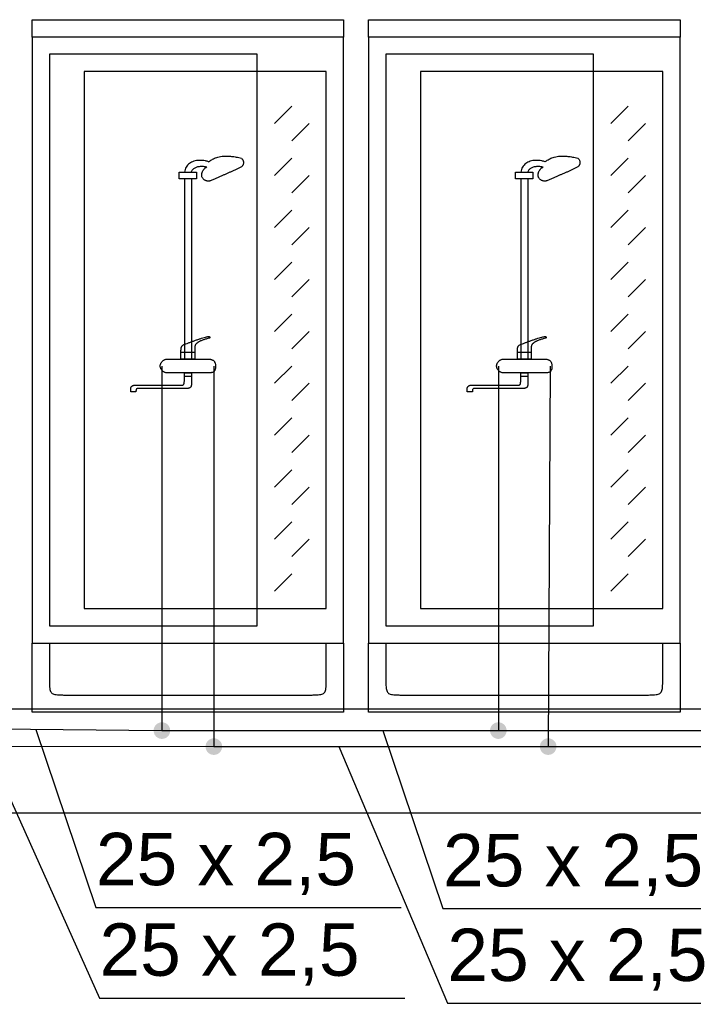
# Model space of a CAD drawing. Header units: inches. Extents: x -150.1 to -108.1, y -15.9 to 13.8.
# Tile 23 of 25: x -118.6 to -116.7, y -2 to 0.9. Entities that reach past the tile are written whole.
import ezdxf
from ezdxf.lldxf.tags import DXFTag

# ---------------------------------------------------------------- set-up
doc = ezdxf.new("R2010")
doc.units = ezdxf.units.IN
doc.header["$MEASUREMENT"] = 0
for name, color, linetype in [('IS_Ciepła_woda', 4, 'DASHWAVE'), ('IS_Konstrukcja', 7, 'SOLID'), ('IS_Odbiorniki', 2, 'SOLID'), ('IS_Opisy_działek_Wodociag', 2, 'SOLID'), ('IS_Zimna_woda', 4, 'SOLID')]:
    doc.layers.add(name, color=color, linetype=linetype)
tags = doc.linetypes.add('DASHWAVE', pattern='A,10,-5,-20,[138,IS_LineDef.shx,S=2,R=0,X=-20,Y=0],-5', length=40).pattern_tags.tags
tags[16:17] = [DXFTag(74, 4), DXFTag(75, 0), DXFTag(340, '0'), DXFTag(46, 0.0), DXFTag(50, 0.0), DXFTag(44, 0.0), DXFTag(45, 0.0)]
tags[6:7] = [DXFTag(74, 4), DXFTag(75, 0), DXFTag(340, '0'), DXFTag(46, 0.0), DXFTag(50, 0.0), DXFTag(44, 0.0), DXFTag(45, 0.0)]
tags[4:5] = [DXFTag(74, 4), DXFTag(75, 0), DXFTag(340, '0'), DXFTag(46, 0.0), DXFTag(50, 0.0), DXFTag(44, 0.0), DXFTag(45, 0.0)]
tags = doc.linetypes.add('DOT', pattern=[5, 0, -5]).pattern_tags.tags
tags[6:7] = [DXFTag(74, 4), DXFTag(75, 0), DXFTag(340, '0'), DXFTag(46, 0.0), DXFTag(50, 0.0), DXFTag(44, 0.0), DXFTag(45, 0.0)]
tags[4:5] = [DXFTag(74, 4), DXFTag(75, 0), DXFTag(340, '0'), DXFTag(46, 0.0), DXFTag(50, 0.0), DXFTag(44, 0.0), DXFTag(45, 0.0)]
tags = doc.linetypes.add('SOLID', pattern=[10, 10, 0]).pattern_tags.tags
tags[6:7] = [DXFTag(74, 4), DXFTag(75, 0), DXFTag(340, '0'), DXFTag(46, 0.0), DXFTag(50, 0.0), DXFTag(44, 0.0), DXFTag(45, 0.0)]
tags[4:5] = [DXFTag(74, 4), DXFTag(75, 0), DXFTag(340, '0'), DXFTag(46, 0.0), DXFTag(50, 0.0), DXFTag(44, 0.0), DXFTag(45, 0.0)]

msp = doc.modelspace()

# ---------------------------------------------------------------- hatches: boundary and pattern name
at = {"layer": 'IS_Ciepła_woda'}
h = msp.add_hatch(color=256, dxfattribs=at)
edge = h.paths.add_edge_path()
edge.add_arc((-117.231, -1.1642), 0.024, 90, 450)
at = {"layer": 'IS_Opisy_działek_Wodociag'}
h = msp.add_hatch(color=256, dxfattribs=at)
edge = h.paths.add_edge_path()
edge.add_arc((-118.203, -1.1642), 0.024, 90, 450)
h = msp.add_hatch(color=256, dxfattribs=at)
edge = h.paths.add_edge_path()
edge.add_arc((-118.053, -1.2104), 0.024, 90, 450)
h = msp.add_hatch(color=256, dxfattribs=at)
edge = h.paths.add_edge_path()
edge.add_arc((-117.087, -1.2104), 0.024, 90, 450)

# ---------------------------------------------------------------- linework, layer by layer
at = {"layer": 'IS_Ciepła_woda', "ltscale": 0.01}
for p, q in [((-118.203, -0.1114), (-118.203, -1.1642)), ((-117.231, -0.1114), (-117.231, -1.1642)), ((-119.175, -1.1547), (-118.203, -1.1642)), ((-118.203, -1.1642), (-117.231, -1.1642)), ((-117.231, -1.1642), (-116.2617, -1.1642))]:
    msp.add_line(p, q, dxfattribs=at)
at = {"layer": 'IS_Konstrukcja', "ltscale": 0.01}
for p, q in [((-147.0968, -1.1014), (-114.0644, -1.1014)), ((-147.0968, -1.4014), (-114.0644, -1.4014))]:
    msp.add_line(p, q, dxfattribs=at)
at = {"layer": 'IS_Odbiorniki', "ltscale": 0.01}
for p, q in [((-118.578, 0.8886), (-117.678, 0.8886)), ((-118.578, 0.8386), (-118.578, 0.8886)), ((-118.578, 0.8886), (-118.578, 0.8886)), ((-117.678, 0.8886), (-117.678, 0.8386)), ((-117.606, 0.8886), (-116.706, 0.8886)), ((-117.606, 0.8386), (-117.606, 0.8886)), ((-117.606, 0.8886), (-117.606, 0.8886)), ((-116.706, 0.8886), (-116.706, 0.8386)), ((-117.678, 0.8386), (-118.578, 0.8386)), ((-118.578, 0.8386), (-118.578, -0.9114)), ((-117.678, -0.9114), (-117.678, 0.8386)), ((-116.706, 0.8386), (-117.606, 0.8386)), ((-117.606, 0.8386), (-117.606, -0.9114)), ((-116.706, -0.9114), (-116.706, 0.8386)), ((-118.528, 0.7886), (-118.528, -0.8614)), ((-117.928, 0.7886), (-118.528, 0.7886)), ((-118.528, 0.7886), (-118.528, 0.7886)), ((-117.928, -0.8614), (-117.928, 0.7886)), ((-117.556, 0.7886), (-117.556, -0.8614)), ((-116.956, 0.7886), (-117.556, 0.7886)), ((-117.556, 0.7886), (-117.556, 0.7886)), ((-116.956, -0.8614), (-116.956, 0.7886)), ((-118.428, 0.7386), (-118.428, -0.8114)), ((-117.728, 0.7386), (-118.428, 0.7386)), ((-118.428, 0.7386), (-118.428, 0.7386)), ((-117.728, -0.8114), (-117.728, 0.7386)), ((-117.456, 0.7386), (-117.456, -0.8114)), ((-116.756, 0.7386), (-117.456, 0.7386)), ((-117.456, 0.7386), (-117.456, 0.7386)), ((-116.756, -0.8114), (-116.756, 0.7386)), ((-117.828, 0.6386), (-117.878, 0.5886)), ((-116.856, 0.6386), (-116.906, 0.5886)), ((-117.778, 0.5886), (-117.828, 0.5386)), ((-116.806, 0.5886), (-116.856, 0.5386)), ((-117.828, 0.4886), (-117.878, 0.4386)), ((-116.856, 0.4886), (-116.906, 0.4386)), ((-118.153, 0.4286), (-118.153, 0.4486)), ((-118.153, 0.4486), (-118.103, 0.4486)), ((-118.103, 0.4286), (-118.153, 0.4286)), ((-118.138, 0.4286), (-118.138, -0.0914)), ((-118.118, 0.4286), (-118.118, -0.0914)), ((-118.103, 0.4486), (-118.103, 0.4286)), ((-118.103, 0.4286), (-118.103, 0.4286)), ((-117.778, 0.4386), (-117.828, 0.3886)), ((-117.181, 0.4286), (-117.181, 0.4486)), ((-117.181, 0.4486), (-117.131, 0.4486)), ((-117.131, 0.4286), (-117.181, 0.4286)), ((-117.166, 0.4286), (-117.166, -0.0914)), ((-117.146, 0.4286), (-117.146, -0.0914)), ((-117.131, 0.4486), (-117.131, 0.4286)), ((-117.131, 0.4286), (-117.131, 0.4286)), ((-116.806, 0.4386), (-116.856, 0.3886)), ((-117.828, 0.3386), (-117.878, 0.2886)), ((-116.856, 0.3386), (-116.906, 0.2886)), ((-117.778, 0.2886), (-117.828, 0.2386)), ((-116.806, 0.2886), (-116.856, 0.2386)), ((-117.828, 0.1886), (-117.878, 0.1386)), ((-116.856, 0.1886), (-116.906, 0.1386)), ((-117.778, 0.1386), (-117.828, 0.0886)), ((-116.806, 0.1386), (-116.856, 0.0886)), ((-117.828, 0.0386), (-117.878, -0.0114)), ((-116.856, 0.0386), (-116.906, -0.0114)), ((-117.778, -0.0114), (-117.828, -0.0614)), ((-116.806, -0.0114), (-116.856, -0.0614)), ((-118.148, -0.0914), (-118.148, -0.0714)), ((-118.148, -0.0714), (-118.108, -0.0714)), ((-118.108, -0.0714), (-118.108, -0.0914)), ((-117.176, -0.0914), (-117.176, -0.0714)), ((-117.176, -0.0714), (-117.136, -0.0714)), ((-117.136, -0.0714), (-117.136, -0.0914)), ((-118.108, -0.0914), (-118.148, -0.0914)), ((-118.148, -0.0914), (-118.148, -0.0914)), ((-117.828, -0.1114), (-117.878, -0.1614)), ((-117.136, -0.0914), (-117.176, -0.0914)), ((-117.176, -0.0914), (-117.176, -0.0914)), ((-116.856, -0.1114), (-116.906, -0.1614)), ((-118.138, -0.1414), (-118.138, -0.1314)), ((-118.138, -0.1314), (-118.118, -0.1314)), ((-118.118, -0.1414), (-118.138, -0.1414)), ((-118.118, -0.1314), (-118.118, -0.1414)), ((-118.118, -0.1314), (-118.118, -0.1314)), ((-117.166, -0.1414), (-117.166, -0.1314)), ((-117.166, -0.1314), (-117.146, -0.1314)), ((-117.146, -0.1414), (-117.166, -0.1414)), ((-117.146, -0.1314), (-117.146, -0.1414)), ((-117.146, -0.1314), (-117.146, -0.1314)), ((-117.778, -0.1614), (-117.828, -0.2114)), ((-116.806, -0.1614), (-116.856, -0.2114)), ((-117.828, -0.2614), (-117.878, -0.3114)), ((-116.856, -0.2614), (-116.906, -0.3114)), ((-117.778, -0.3114), (-117.828, -0.3614)), ((-116.806, -0.3114), (-116.856, -0.3614)), ((-117.828, -0.4114), (-117.878, -0.4614)), ((-116.856, -0.4114), (-116.906, -0.4614)), ((-117.778, -0.4614), (-117.828, -0.5114)), ((-116.806, -0.4614), (-116.856, -0.5114)), ((-117.828, -0.5614), (-117.878, -0.6114)), ((-116.856, -0.5614), (-116.906, -0.6114)), ((-117.778, -0.6114), (-117.828, -0.6614)), ((-116.806, -0.6114), (-116.856, -0.6614)), ((-117.828, -0.7114), (-117.878, -0.7614)), ((-116.856, -0.7114), (-116.906, -0.7614)), ((-118.428, -0.8114), (-117.728, -0.8114)), ((-117.456, -0.8114), (-116.756, -0.8114)), ((-118.528, -0.8614), (-117.928, -0.8614)), ((-117.556, -0.8614), (-116.956, -0.8614)), ((-118.578, -0.9114), (-117.678, -0.9114)), ((-118.578, -1.1114), (-118.578, -0.9114)), ((-118.578, -0.9114), (-118.578, -0.9114)), ((-117.678, -0.9114), (-117.678, -1.1114)), ((-117.606, -0.9114), (-116.706, -0.9114)), ((-117.606, -1.1114), (-117.606, -0.9114)), ((-117.606, -0.9114), (-117.606, -0.9114)), ((-116.706, -0.9114), (-116.706, -1.1114)), ((-117.678, -1.1114), (-118.578, -1.1114)), ((-116.706, -1.1114), (-117.606, -1.1114))]:
    msp.add_line(p, q, dxfattribs=at)
for points, knots in [([(-118.068, 0.4786), (-118.0666, 0.4795), (-118.0637, 0.4815), (-118.059, 0.4845), (-118.0538, 0.4873), (-118.0478, 0.49), (-118.041, 0.4922), (-118.033, 0.4939), (-118.0239, 0.4949), (-118.0134, 0.495), (-118.0014, 0.4941), (-117.9877, 0.492), (-117.9781, 0.4899), (-117.973, 0.4886)], [0, 0, 0, 0, 0.00509587, 0.01058142, 0.01651911, 0.02300444, 0.03017368, 0.03820276, 0.04729988, 0.0576953, 0.06963174, 0.08335723, 0.09912061, 0.09912061, 0.09912061, 0.09912061]), ([(-117.973, 0.4886), (-117.9722, 0.4877), (-117.9707, 0.486), (-117.9689, 0.4833), (-117.9678, 0.4806), (-117.9673, 0.478), (-117.9672, 0.4754), (-117.9676, 0.473), (-117.9682, 0.4708), (-117.9692, 0.4687), (-117.9703, 0.4668), (-117.9716, 0.4651), (-117.9726, 0.4641), (-117.973, 0.4636)], [0, 0, 0, 0, 0.00360812, 0.00679449, 0.00966229, 0.01230649, 0.01480553, 0.01721479, 0.01956438, 0.02186098, 0.024092, 0.02623025, 0.02823791, 0.02823791, 0.02823791, 0.02823791]), ([(-117.096, 0.4786), (-117.0946, 0.4795), (-117.0917, 0.4815), (-117.087, 0.4845), (-117.0818, 0.4873), (-117.0758, 0.49), (-117.069, 0.4922), (-117.061, 0.4939), (-117.0519, 0.4949), (-117.0414, 0.495), (-117.0294, 0.4941), (-117.0157, 0.492), (-117.0061, 0.4899), (-117.001, 0.4886)], [0, 0, 0, 0, 0.00509587, 0.01058142, 0.01651911, 0.02300444, 0.03017368, 0.03820276, 0.04729988, 0.0576953, 0.06963174, 0.08335723, 0.09912061, 0.09912061, 0.09912061, 0.09912061]), ([(-117.001, 0.4886), (-117.0002, 0.4877), (-116.9987, 0.486), (-116.9969, 0.4833), (-116.9958, 0.4806), (-116.9953, 0.478), (-116.9952, 0.4754), (-116.9956, 0.473), (-116.9962, 0.4708), (-116.9972, 0.4687), (-116.9983, 0.4668), (-116.9996, 0.4651), (-117.0006, 0.4641), (-117.001, 0.4636)], [0, 0, 0, 0, 0.00360812, 0.00679449, 0.00966229, 0.01230649, 0.01480553, 0.01721479, 0.01956438, 0.02186098, 0.024092, 0.02623025, 0.02823791, 0.02823791, 0.02823791, 0.02823791]), ([(-118.068, 0.4786), (-118.0711, 0.4795), (-118.0772, 0.4809), (-118.0863, 0.4822), (-118.095, 0.4825), (-118.1031, 0.4818), (-118.1107, 0.48), (-118.1176, 0.4773), (-118.1237, 0.4736), (-118.129, 0.4688), (-118.1332, 0.463), (-118.1364, 0.4562), (-118.1376, 0.4512), (-118.138, 0.4486)], [0, 0, 0, 0, 0.00966751, 0.01882022, 0.02746389, 0.0356196, 0.04333059, 0.05067051, 0.05775135, 0.06472828, 0.0717971, 0.07918182, 0.08711584, 0.08711584, 0.08711584, 0.08711584]), ([(-118.118, 0.4486), (-118.1176, 0.4499), (-118.1164, 0.4525), (-118.114, 0.4559), (-118.1109, 0.4587), (-118.1074, 0.4611), (-118.1033, 0.463), (-118.0988, 0.4643), (-118.0941, 0.4652), (-118.089, 0.4655), (-118.0838, 0.4654), (-118.0784, 0.4648), (-118.0748, 0.464), (-118.073, 0.4636)], [0, 0, 0, 0, 0.00421207, 0.00833097, 0.0124763, 0.01673658, 0.0211688, 0.02580298, 0.03064841, 0.03569968, 0.04094157, 0.04635284, 0.05190928, 0.05190928, 0.05190928, 0.05190928]), ([(-118.088, 0.4386), (-118.088, 0.4395), (-118.088, 0.4413), (-118.0876, 0.444), (-118.087, 0.4467), (-118.0861, 0.4493), (-118.085, 0.4518), (-118.0836, 0.4542), (-118.082, 0.4564), (-118.0801, 0.4585), (-118.078, 0.4604), (-118.0756, 0.4622), (-118.0739, 0.4631), (-118.073, 0.4636)], [0, 0, 0, 0, 0.00272634, 0.0054528, 0.00818006, 0.01090994, 0.01364588, 0.01639357, 0.01916133, 0.0219606, 0.0248062, 0.0277164, 0.0307129, 0.0307129, 0.0307129, 0.0307129]), ([(-117.973, 0.4636), (-117.9757, 0.4622), (-117.981, 0.4596), (-117.9889, 0.4558), (-117.9967, 0.4522), (-118.0045, 0.4487), (-118.0123, 0.4453), (-118.0201, 0.4419), (-118.0282, 0.4384), (-118.0364, 0.4349), (-118.045, 0.4313), (-118.0539, 0.4275), (-118.0599, 0.4249), (-118.063, 0.4236)], [0, 0, 0, 0, 0.00899483, 0.01773887, 0.02631369, 0.03480055, 0.04328034, 0.05183363, 0.06054069, 0.0694816, 0.07873625, 0.08838451, 0.09850626, 0.09850626, 0.09850626, 0.09850626]), ([(-117.096, 0.4786), (-117.0991, 0.4795), (-117.1052, 0.4809), (-117.1143, 0.4822), (-117.123, 0.4825), (-117.1311, 0.4818), (-117.1387, 0.48), (-117.1456, 0.4773), (-117.1517, 0.4736), (-117.157, 0.4688), (-117.1612, 0.463), (-117.1644, 0.4562), (-117.1656, 0.4512), (-117.166, 0.4486)], [0, 0, 0, 0, 0.00966751, 0.01882022, 0.02746389, 0.0356196, 0.04333059, 0.05067051, 0.05775135, 0.06472828, 0.0717971, 0.07918182, 0.08711584, 0.08711584, 0.08711584, 0.08711584]), ([(-117.146, 0.4486), (-117.1456, 0.4499), (-117.1444, 0.4525), (-117.142, 0.4559), (-117.1389, 0.4587), (-117.1354, 0.4611), (-117.1313, 0.463), (-117.1268, 0.4643), (-117.1221, 0.4652), (-117.117, 0.4655), (-117.1118, 0.4654), (-117.1064, 0.4648), (-117.1028, 0.464), (-117.101, 0.4636)], [0, 0, 0, 0, 0.00421207, 0.00833097, 0.0124763, 0.01673658, 0.0211688, 0.02580298, 0.03064841, 0.03569968, 0.04094157, 0.04635284, 0.05190928, 0.05190928, 0.05190928, 0.05190928]), ([(-117.116, 0.4386), (-117.116, 0.4395), (-117.116, 0.4413), (-117.1156, 0.444), (-117.115, 0.4467), (-117.1141, 0.4493), (-117.113, 0.4518), (-117.1116, 0.4542), (-117.11, 0.4564), (-117.1081, 0.4585), (-117.106, 0.4604), (-117.1036, 0.4622), (-117.1019, 0.4631), (-117.101, 0.4636)], [0, 0, 0, 0, 0.00272634, 0.0054528, 0.00818006, 0.01090994, 0.01364588, 0.01639357, 0.01916133, 0.0219606, 0.0248062, 0.0277164, 0.0307129, 0.0307129, 0.0307129, 0.0307129]), ([(-117.001, 0.4636), (-117.0037, 0.4622), (-117.009, 0.4596), (-117.0169, 0.4558), (-117.0247, 0.4522), (-117.0325, 0.4487), (-117.0403, 0.4453), (-117.0481, 0.4419), (-117.0562, 0.4384), (-117.0644, 0.4349), (-117.073, 0.4313), (-117.0819, 0.4275), (-117.0879, 0.4249), (-117.091, 0.4236)], [0, 0, 0, 0, 0.00899483, 0.01773887, 0.02631369, 0.03480055, 0.04328034, 0.05183363, 0.06054069, 0.0694816, 0.07873625, 0.08838451, 0.09850626, 0.09850626, 0.09850626, 0.09850626]), ([(-118.138, 0.4486), (-118.1375, 0.4486), (-118.1365, 0.4486), (-118.1348, 0.4486), (-118.133, 0.4486), (-118.1311, 0.4486), (-118.129, 0.4486), (-118.127, 0.4486), (-118.125, 0.4486), (-118.1231, 0.4486), (-118.1212, 0.4486), (-118.1196, 0.4486), (-118.1185, 0.4486), (-118.118, 0.4486)], [0, 0, 0, 0, 0.00148009, 0.00316304, 0.00500376, 0.00695718, 0.00897821, 0.01102179, 0.01304282, 0.01499624, 0.01683696, 0.01851991, 0.02, 0.02, 0.02, 0.02]), ([(-118.063, 0.4236), (-118.0639, 0.4231), (-118.0658, 0.4225), (-118.0689, 0.4222), (-118.072, 0.4225), (-118.075, 0.4233), (-118.0779, 0.4246), (-118.0806, 0.4263), (-118.0831, 0.4283), (-118.0851, 0.4306), (-118.0867, 0.4331), (-118.0878, 0.4358), (-118.088, 0.4377), (-118.088, 0.4386)], [0, 0, 0, 0, 0.00300834, 0.00602012, 0.00909466, 0.01224311, 0.01544363, 0.01865508, 0.02182813, 0.02491504, 0.02788041, 0.03071503, 0.03345438, 0.03345438, 0.03345438, 0.03345438]), ([(-117.166, 0.4486), (-117.1655, 0.4486), (-117.1645, 0.4486), (-117.1628, 0.4486), (-117.161, 0.4486), (-117.1591, 0.4486), (-117.157, 0.4486), (-117.155, 0.4486), (-117.153, 0.4486), (-117.1511, 0.4486), (-117.1492, 0.4486), (-117.1476, 0.4486), (-117.1465, 0.4486), (-117.146, 0.4486)], [0, 0, 0, 0, 0.00148009, 0.00316304, 0.00500376, 0.00695718, 0.00897821, 0.01102179, 0.01304282, 0.01499624, 0.01683696, 0.01851991, 0.02, 0.02, 0.02, 0.02]), ([(-117.091, 0.4236), (-117.0919, 0.4231), (-117.0938, 0.4225), (-117.0969, 0.4222), (-117.1, 0.4225), (-117.103, 0.4233), (-117.1059, 0.4246), (-117.1086, 0.4263), (-117.1111, 0.4283), (-117.1131, 0.4306), (-117.1147, 0.4331), (-117.1158, 0.4358), (-117.116, 0.4377), (-117.116, 0.4386)], [0, 0, 0, 0, 0.00300834, 0.00602012, 0.00909466, 0.01224311, 0.01544363, 0.01865508, 0.02182813, 0.02491504, 0.02788041, 0.03071503, 0.03345438, 0.03345438, 0.03345438, 0.03345438]), ([(-118.143, -0.0514), (-118.1418, -0.0508), (-118.1387, -0.0494), (-118.1332, -0.0472), (-118.1263, -0.0446), (-118.1184, -0.0416), (-118.1099, -0.0386), (-118.1012, -0.0355), (-118.0927, -0.0327), (-118.0848, -0.0302), (-118.0779, -0.0283), (-118.0725, -0.027), (-118.0693, -0.0264), (-118.068, -0.0264)], [0, 0, 0, 0, 0.00414425, 0.01019735, 0.01772812, 0.0263031, 0.03548831, 0.04484983, 0.05395418, 0.06236886, 0.06966367, 0.0754144, 0.07921885, 0.07921885, 0.07921885, 0.07921885]), ([(-118.068, -0.0264), (-118.0676, -0.0264), (-118.0669, -0.0265), (-118.0658, -0.0268), (-118.0651, -0.0273), (-118.0645, -0.0279), (-118.0643, -0.0286), (-118.0643, -0.0293), (-118.0645, -0.03), (-118.0651, -0.0306), (-118.0658, -0.031), (-118.0669, -0.0314), (-118.0676, -0.0314), (-118.068, -0.0314)], [0, 0, 0, 0, 0.001245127, 0.002286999, 0.003170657, 0.003941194, 0.004643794, 0.005323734, 0.006026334, 0.006796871, 0.007680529, 0.008722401, 0.009967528, 0.009967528, 0.009967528, 0.009967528]), ([(-117.171, -0.0514), (-117.1698, -0.0508), (-117.1667, -0.0494), (-117.1612, -0.0472), (-117.1543, -0.0446), (-117.1464, -0.0416), (-117.1379, -0.0386), (-117.1292, -0.0355), (-117.1207, -0.0327), (-117.1128, -0.0302), (-117.1059, -0.0283), (-117.1005, -0.027), (-117.0973, -0.0264), (-117.096, -0.0264)], [0, 0, 0, 0, 0.00414425, 0.01019735, 0.01772812, 0.0263031, 0.03548831, 0.04484983, 0.05395418, 0.06236886, 0.06966367, 0.0754144, 0.07921885, 0.07921885, 0.07921885, 0.07921885]), ([(-117.096, -0.0264), (-117.0956, -0.0264), (-117.0949, -0.0265), (-117.0938, -0.0268), (-117.0931, -0.0273), (-117.0925, -0.0279), (-117.0923, -0.0286), (-117.0923, -0.0293), (-117.0925, -0.03), (-117.0931, -0.0306), (-117.0938, -0.031), (-117.0949, -0.0314), (-117.0956, -0.0314), (-117.096, -0.0314)], [0, 0, 0, 0, 0.001245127, 0.002286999, 0.003170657, 0.003941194, 0.004643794, 0.005323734, 0.006026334, 0.006796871, 0.007680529, 0.008722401, 0.009967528, 0.009967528, 0.009967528, 0.009967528]), ([(-118.148, -0.0714), (-118.148, -0.0705), (-118.148, -0.0689), (-118.148, -0.0665), (-118.1479, -0.0643), (-118.1478, -0.0623), (-118.1476, -0.0604), (-118.1473, -0.0587), (-118.1468, -0.0571), (-118.1461, -0.0556), (-118.1453, -0.0541), (-118.1443, -0.0527), (-118.1435, -0.0519), (-118.143, -0.0514)], [0, 0, 0, 0, 0.00260707, 0.00498888, 0.00716886, 0.00917218, 0.01102711, 0.01276652, 0.01442923, 0.01606047, 0.01771085, 0.01943373, 0.02128193, 0.02128193, 0.02128193, 0.02128193]), ([(-118.103, -0.0464), (-118.1034, -0.0468), (-118.1042, -0.0476), (-118.1053, -0.0487), (-118.1061, -0.0499), (-118.1068, -0.0511), (-118.1073, -0.0526), (-118.1076, -0.0543), (-118.1078, -0.0565), (-118.108, -0.0592), (-118.108, -0.0626), (-118.108, -0.0667), (-118.108, -0.0698), (-118.108, -0.0714)], [0, 0, 0, 0, 0.00176913, 0.00328504, 0.00465471, 0.00600421, 0.00747729, 0.00922038, 0.01137012, 0.01405216, 0.01738501, 0.02148352, 0.02646098, 0.02646098, 0.02646098, 0.02646098]), ([(-118.068, -0.0314), (-118.0698, -0.0319), (-118.0731, -0.0327), (-118.0778, -0.0341), (-118.0821, -0.0354), (-118.086, -0.0368), (-118.0895, -0.0382), (-118.0926, -0.0395), (-118.0953, -0.0409), (-118.0977, -0.0423), (-118.0997, -0.0436), (-118.1015, -0.045), (-118.1026, -0.0459), (-118.103, -0.0464)], [0, 0, 0, 0, 0.00538586, 0.01031526, 0.0148132, 0.01890511, 0.02261695, 0.02597538, 0.02900777, 0.03174242, 0.03420857, 0.03643647, 0.03845728, 0.03845728, 0.03845728, 0.03845728]), ([(-117.176, -0.0714), (-117.176, -0.0705), (-117.176, -0.0689), (-117.176, -0.0665), (-117.1759, -0.0643), (-117.1758, -0.0623), (-117.1756, -0.0604), (-117.1753, -0.0587), (-117.1748, -0.0571), (-117.1741, -0.0556), (-117.1733, -0.0541), (-117.1723, -0.0527), (-117.1715, -0.0519), (-117.171, -0.0514)], [0, 0, 0, 0, 0.00260707, 0.00498888, 0.00716886, 0.00917218, 0.01102711, 0.01276652, 0.01442923, 0.01606047, 0.01771085, 0.01943373, 0.02128193, 0.02128193, 0.02128193, 0.02128193]), ([(-117.131, -0.0464), (-117.1314, -0.0468), (-117.1322, -0.0476), (-117.1333, -0.0487), (-117.1341, -0.0499), (-117.1348, -0.0511), (-117.1353, -0.0526), (-117.1356, -0.0543), (-117.1358, -0.0565), (-117.136, -0.0592), (-117.136, -0.0626), (-117.136, -0.0667), (-117.136, -0.0698), (-117.136, -0.0714)], [0, 0, 0, 0, 0.00176913, 0.00328504, 0.00465471, 0.00600421, 0.00747729, 0.00922038, 0.01137012, 0.01405216, 0.01738501, 0.02148352, 0.02646098, 0.02646098, 0.02646098, 0.02646098]), ([(-117.096, -0.0314), (-117.0978, -0.0319), (-117.1011, -0.0327), (-117.1058, -0.0341), (-117.1101, -0.0354), (-117.114, -0.0368), (-117.1175, -0.0382), (-117.1206, -0.0395), (-117.1233, -0.0409), (-117.1257, -0.0423), (-117.1277, -0.0436), (-117.1295, -0.045), (-117.1306, -0.0459), (-117.131, -0.0464)], [0, 0, 0, 0, 0.00538586, 0.01031526, 0.0148132, 0.01890511, 0.02261695, 0.02597538, 0.02900777, 0.03174242, 0.03420857, 0.03643647, 0.03845728, 0.03845728, 0.03845728, 0.03845728]), ([(-118.208, -0.1114), (-118.208, -0.1105), (-118.2079, -0.1087), (-118.2072, -0.106), (-118.2061, -0.1034), (-118.2046, -0.1009), (-118.2028, -0.0987), (-118.2008, -0.0966), (-118.1985, -0.0949), (-118.1961, -0.0934), (-118.1935, -0.0923), (-118.1908, -0.0916), (-118.1889, -0.0914), (-118.188, -0.0914)], [0, 0, 0, 0, 0.00273037, 0.00549292, 0.00830058, 0.01115075, 0.01403036, 0.01692041, 0.01980001, 0.02265018, 0.02545785, 0.0282204, 0.03095076, 0.03095076, 0.03095076, 0.03095076]), ([(-118.188, -0.1314), (-118.1889, -0.1314), (-118.1908, -0.1312), (-118.1935, -0.1305), (-118.1961, -0.1294), (-118.1985, -0.128), (-118.2008, -0.1262), (-118.2028, -0.1242), (-118.2046, -0.1219), (-118.2061, -0.1194), (-118.2072, -0.1168), (-118.2079, -0.1142), (-118.208, -0.1123), (-118.208, -0.1114)], [0, 0, 0, 0, 0.00273037, 0.00549292, 0.00830058, 0.01115075, 0.01403036, 0.01692041, 0.01980001, 0.02265018, 0.02545785, 0.0282204, 0.03095076, 0.03095076, 0.03095076, 0.03095076]), ([(-118.188, -0.0914), (-118.1847, -0.0914), (-118.1779, -0.0914), (-118.1675, -0.0914), (-118.1565, -0.0914), (-118.1453, -0.0914), (-118.1338, -0.0914), (-118.1223, -0.0914), (-118.1108, -0.0914), (-118.0995, -0.0914), (-118.0886, -0.0914), (-118.0781, -0.0914), (-118.0713, -0.0914), (-118.068, -0.0914)], [0, 0, 0, 0, 0.0098948, 0.0203982, 0.0313749, 0.0426897, 0.0542074, 0.0657926, 0.0773103, 0.0886251, 0.0996018, 0.1101052, 0.12, 0.12, 0.12, 0.12]), ([(-118.068, -0.0914), (-118.0671, -0.0914), (-118.0653, -0.0915), (-118.0626, -0.0919), (-118.06, -0.0926), (-118.0576, -0.0936), (-118.0553, -0.0949), (-118.0532, -0.0967), (-118.0514, -0.0988), (-118.05, -0.1013), (-118.0489, -0.1043), (-118.0482, -0.1077), (-118.048, -0.1101), (-118.048, -0.1114)], [0, 0, 0, 0, 0.00272276, 0.00542692, 0.00810227, 0.0107504, 0.01338798, 0.01604973, 0.0187895, 0.0216785, 0.02480019, 0.02824368, 0.03209791, 0.03209791, 0.03209791, 0.03209791]), ([(-118.048, -0.1114), (-118.048, -0.1127), (-118.0481, -0.1151), (-118.0485, -0.1185), (-118.0492, -0.1215), (-118.0502, -0.124), (-118.0515, -0.1262), (-118.0533, -0.1279), (-118.0554, -0.1293), (-118.058, -0.1303), (-118.0609, -0.131), (-118.0643, -0.1313), (-118.0667, -0.1314), (-118.068, -0.1314)], [0, 0, 0, 0, 0.00384885, 0.00724568, 0.01024891, 0.01293879, 0.01542296, 0.01783488, 0.02031905, 0.02300893, 0.02601217, 0.02940899, 0.03325784, 0.03325784, 0.03325784, 0.03325784]), ([(-117.236, -0.1114), (-117.236, -0.1105), (-117.2359, -0.1087), (-117.2352, -0.106), (-117.2341, -0.1034), (-117.2326, -0.1009), (-117.2308, -0.0987), (-117.2288, -0.0966), (-117.2265, -0.0949), (-117.2241, -0.0934), (-117.2215, -0.0923), (-117.2188, -0.0916), (-117.2169, -0.0914), (-117.216, -0.0914)], [0, 0, 0, 0, 0.00273037, 0.00549292, 0.00830058, 0.01115075, 0.01403036, 0.01692041, 0.01980001, 0.02265018, 0.02545785, 0.0282204, 0.03095076, 0.03095076, 0.03095076, 0.03095076]), ([(-117.216, -0.1314), (-117.2169, -0.1314), (-117.2188, -0.1312), (-117.2215, -0.1305), (-117.2241, -0.1294), (-117.2265, -0.128), (-117.2288, -0.1262), (-117.2308, -0.1242), (-117.2326, -0.1219), (-117.2341, -0.1194), (-117.2352, -0.1168), (-117.2359, -0.1142), (-117.236, -0.1123), (-117.236, -0.1114)], [0, 0, 0, 0, 0.00273037, 0.00549292, 0.00830058, 0.01115075, 0.01403036, 0.01692041, 0.01980001, 0.02265018, 0.02545785, 0.0282204, 0.03095076, 0.03095076, 0.03095076, 0.03095076]), ([(-117.216, -0.0914), (-117.2127, -0.0914), (-117.2059, -0.0914), (-117.1955, -0.0914), (-117.1845, -0.0914), (-117.1733, -0.0914), (-117.1618, -0.0914), (-117.1503, -0.0914), (-117.1388, -0.0914), (-117.1275, -0.0914), (-117.1166, -0.0914), (-117.1061, -0.0914), (-117.0993, -0.0914), (-117.096, -0.0914)], [0, 0, 0, 0, 0.0098948, 0.0203982, 0.0313749, 0.0426897, 0.0542074, 0.0657926, 0.0773103, 0.0886251, 0.0996018, 0.1101052, 0.12, 0.12, 0.12, 0.12]), ([(-117.096, -0.0914), (-117.0951, -0.0914), (-117.0933, -0.0915), (-117.0906, -0.0919), (-117.088, -0.0926), (-117.0856, -0.0936), (-117.0833, -0.0949), (-117.0812, -0.0967), (-117.0794, -0.0988), (-117.078, -0.1013), (-117.0769, -0.1043), (-117.0762, -0.1077), (-117.076, -0.1101), (-117.076, -0.1114)], [0, 0, 0, 0, 0.00272276, 0.00542692, 0.00810227, 0.0107504, 0.01338798, 0.01604973, 0.0187895, 0.0216785, 0.02480019, 0.02824368, 0.03209791, 0.03209791, 0.03209791, 0.03209791]), ([(-117.076, -0.1114), (-117.076, -0.1127), (-117.0761, -0.1151), (-117.0765, -0.1185), (-117.0772, -0.1215), (-117.0782, -0.124), (-117.0795, -0.1262), (-117.0813, -0.1279), (-117.0834, -0.1293), (-117.086, -0.1303), (-117.0889, -0.131), (-117.0923, -0.1313), (-117.0947, -0.1314), (-117.096, -0.1314)], [0, 0, 0, 0, 0.00384885, 0.00724568, 0.01024891, 0.01293879, 0.01542296, 0.01783488, 0.02031905, 0.02300893, 0.02601217, 0.02940899, 0.03325784, 0.03325784, 0.03325784, 0.03325784]), ([(-118.068, -0.1314), (-118.071, -0.1314), (-118.0773, -0.1314), (-118.0873, -0.1314), (-118.0983, -0.1314), (-118.1099, -0.1314), (-118.1219, -0.1314), (-118.1341, -0.1314), (-118.1462, -0.1314), (-118.1578, -0.1314), (-118.1687, -0.1314), (-118.1787, -0.1314), (-118.1851, -0.1314), (-118.188, -0.1314)], [0, 0, 0, 0, 0.0088805, 0.0189782, 0.0300225, 0.0417431, 0.0538693, 0.0661307, 0.0782569, 0.0899775, 0.1010218, 0.1111195, 0.12, 0.12, 0.12, 0.12]), ([(-118.143, -0.1664), (-118.1426, -0.1664), (-118.1418, -0.1663), (-118.1407, -0.1655), (-118.1399, -0.1642), (-118.1392, -0.1626), (-118.1388, -0.1606), (-118.1385, -0.1582), (-118.1382, -0.1554), (-118.1381, -0.1524), (-118.1381, -0.149), (-118.138, -0.1453), (-118.138, -0.1427), (-118.138, -0.1414)], [0, 0, 0, 0, 0.00126717, 0.00251265, 0.00393723, 0.00565536, 0.00771367, 0.01012347, 0.01287907, 0.01596634, 0.01936679, 0.0230596, 0.02702279, 0.02702279, 0.02702279, 0.02702279]), ([(-118.118, -0.1414), (-118.118, -0.1423), (-118.118, -0.144), (-118.118, -0.1464), (-118.118, -0.1486), (-118.118, -0.1508), (-118.118, -0.1529), (-118.118, -0.1549), (-118.118, -0.157), (-118.118, -0.1592), (-118.118, -0.1615), (-118.118, -0.1639), (-118.118, -0.1655), (-118.118, -0.1664)], [0, 0, 0, 0, 0.00261082, 0.00501878, 0.00726897, 0.00940646, 0.01147633, 0.01352367, 0.01559354, 0.01773103, 0.01998122, 0.02238918, 0.025, 0.025, 0.025, 0.025]), ([(-117.096, -0.1314), (-117.099, -0.1314), (-117.1053, -0.1314), (-117.1153, -0.1314), (-117.1263, -0.1314), (-117.1379, -0.1314), (-117.1499, -0.1314), (-117.1621, -0.1314), (-117.1742, -0.1314), (-117.1858, -0.1314), (-117.1967, -0.1314), (-117.2067, -0.1314), (-117.2131, -0.1314), (-117.216, -0.1314)], [0, 0, 0, 0, 0.0088805, 0.0189782, 0.0300225, 0.0417431, 0.0538693, 0.0661307, 0.0782569, 0.0899775, 0.1010218, 0.1111195, 0.12, 0.12, 0.12, 0.12]), ([(-117.171, -0.1664), (-117.1706, -0.1664), (-117.1698, -0.1663), (-117.1687, -0.1655), (-117.1679, -0.1642), (-117.1672, -0.1626), (-117.1668, -0.1606), (-117.1665, -0.1582), (-117.1662, -0.1554), (-117.1661, -0.1524), (-117.1661, -0.149), (-117.166, -0.1453), (-117.166, -0.1427), (-117.166, -0.1414)], [0, 0, 0, 0, 0.00126717, 0.00251265, 0.00393723, 0.00565536, 0.00771367, 0.01012347, 0.01287907, 0.01596634, 0.01936679, 0.0230596, 0.02702279, 0.02702279, 0.02702279, 0.02702279]), ([(-117.146, -0.1414), (-117.146, -0.1423), (-117.146, -0.144), (-117.146, -0.1464), (-117.146, -0.1486), (-117.146, -0.1508), (-117.146, -0.1529), (-117.146, -0.1549), (-117.146, -0.157), (-117.146, -0.1592), (-117.146, -0.1615), (-117.146, -0.1639), (-117.146, -0.1655), (-117.146, -0.1664)], [0, 0, 0, 0, 0.00261082, 0.00501878, 0.00726897, 0.00940646, 0.01147633, 0.01352367, 0.01559354, 0.01773103, 0.01998122, 0.02238918, 0.025, 0.025, 0.025, 0.025]), ([(-118.293, -0.1764), (-118.293, -0.176), (-118.2929, -0.175), (-118.2926, -0.1737), (-118.2919, -0.1724), (-118.2911, -0.1712), (-118.2899, -0.17), (-118.2886, -0.169), (-118.2869, -0.1681), (-118.2851, -0.1674), (-118.2829, -0.1668), (-118.2806, -0.1665), (-118.2789, -0.1664), (-118.278, -0.1664)], [0, 0, 0, 0, 0.00136552, 0.00275361, 0.00418683, 0.00568776, 0.00727893, 0.00898292, 0.01082225, 0.01281946, 0.0149971, 0.01737769, 0.01998377, 0.01998377, 0.01998377, 0.01998377]), ([(-118.278, -0.1664), (-118.2737, -0.1664), (-118.2647, -0.1664), (-118.2508, -0.1664), (-118.2363, -0.1664), (-118.2214, -0.1664), (-118.2067, -0.1664), (-118.1925, -0.1664), (-118.1793, -0.1664), (-118.1675, -0.1664), (-118.1573, -0.1664), (-118.1494, -0.1664), (-118.1449, -0.1664), (-118.143, -0.1664)], [0, 0, 0, 0, 0.0129489, 0.0269797, 0.0416867, 0.0566642, 0.0715064, 0.0858077, 0.0991623, 0.1111645, 0.1214087, 0.1294891, 0.135, 0.135, 0.135, 0.135]), ([(-118.118, -0.1664), (-118.118, -0.1673), (-118.1182, -0.1688), (-118.1189, -0.1709), (-118.12, -0.1726), (-118.1215, -0.1739), (-118.1233, -0.1749), (-118.1254, -0.1755), (-118.1276, -0.176), (-118.1301, -0.1762), (-118.1327, -0.1764), (-118.1353, -0.1764), (-118.1371, -0.1764), (-118.138, -0.1764)], [0, 0, 0, 0, 0.00249845, 0.00464864, 0.00661365, 0.00854669, 0.01056023, 0.01271514, 0.01502994, 0.01749495, 0.02008341, 0.02275861, 0.02547838, 0.02547838, 0.02547838, 0.02547838]), ([(-117.321, -0.1764), (-117.321, -0.176), (-117.3209, -0.175), (-117.3206, -0.1737), (-117.3199, -0.1724), (-117.3191, -0.1712), (-117.3179, -0.17), (-117.3166, -0.169), (-117.3149, -0.1681), (-117.3131, -0.1674), (-117.3109, -0.1668), (-117.3086, -0.1665), (-117.3069, -0.1664), (-117.306, -0.1664)], [0, 0, 0, 0, 0.00136552, 0.00275361, 0.00418683, 0.00568776, 0.00727893, 0.00898292, 0.01082225, 0.01281946, 0.0149971, 0.01737769, 0.01998377, 0.01998377, 0.01998377, 0.01998377]), ([(-117.306, -0.1664), (-117.3017, -0.1664), (-117.2927, -0.1664), (-117.2788, -0.1664), (-117.2643, -0.1664), (-117.2494, -0.1664), (-117.2347, -0.1664), (-117.2205, -0.1664), (-117.2073, -0.1664), (-117.1955, -0.1664), (-117.1853, -0.1664), (-117.1774, -0.1664), (-117.1729, -0.1664), (-117.171, -0.1664)], [0, 0, 0, 0, 0.0129489, 0.0269797, 0.0416867, 0.0566642, 0.0715064, 0.0858077, 0.0991623, 0.1111645, 0.1214087, 0.1294891, 0.135, 0.135, 0.135, 0.135]), ([(-117.146, -0.1664), (-117.146, -0.1673), (-117.1462, -0.1688), (-117.1469, -0.1709), (-117.148, -0.1726), (-117.1495, -0.1739), (-117.1513, -0.1749), (-117.1534, -0.1755), (-117.1556, -0.176), (-117.1581, -0.1762), (-117.1607, -0.1764), (-117.1633, -0.1764), (-117.1651, -0.1764), (-117.166, -0.1764)], [0, 0, 0, 0, 0.00249845, 0.00464864, 0.00661365, 0.00854669, 0.01056023, 0.01271514, 0.01502994, 0.01749495, 0.02008341, 0.02275861, 0.02547838, 0.02547838, 0.02547838, 0.02547838]), ([(-118.293, -0.1864), (-118.293, -0.186), (-118.293, -0.1851), (-118.293, -0.1837), (-118.293, -0.1825), (-118.293, -0.1812), (-118.293, -0.1801), (-118.293, -0.1791), (-118.293, -0.1782), (-118.293, -0.1775), (-118.293, -0.177), (-118.293, -0.1766), (-118.293, -0.1765), (-118.293, -0.1764)], [0, 0, 0, 0, 0.00135988, 0.00269722, 0.00398948, 0.00521412, 0.00634861, 0.0073704, 0.00825695, 0.00898573, 0.00953418, 0.00987979, 0.01, 0.01, 0.01, 0.01]), ([(-118.273, -0.1764), (-118.2734, -0.1764), (-118.2742, -0.1765), (-118.2753, -0.1768), (-118.2761, -0.1774), (-118.2768, -0.1782), (-118.2773, -0.1791), (-118.2776, -0.1801), (-118.2778, -0.1812), (-118.2779, -0.1824), (-118.278, -0.1837), (-118.278, -0.1851), (-118.278, -0.186), (-118.278, -0.1864)], [0, 0, 0, 0, 0.00124922, 0.00232432, 0.00330683, 0.00427335, 0.00528012, 0.00635757, 0.00751497, 0.00874747, 0.01004171, 0.0113793, 0.01273919, 0.01273919, 0.01273919, 0.01273919]), ([(-118.138, -0.1764), (-118.1416, -0.1764), (-118.1486, -0.1764), (-118.1591, -0.1764), (-118.1695, -0.1764), (-118.18, -0.1764), (-118.1908, -0.1764), (-118.2021, -0.1764), (-118.2142, -0.1764), (-118.2271, -0.1764), (-118.2412, -0.1764), (-118.2567, -0.1764), (-118.2674, -0.1764), (-118.273, -0.1764)], [0, 0, 0, 0, 0.010695, 0.0210969, 0.0314087, 0.0418332, 0.0525733, 0.0638317, 0.0758114, 0.0887153, 0.1027461, 0.1181067, 0.135, 0.135, 0.135, 0.135]), ([(-117.321, -0.1864), (-117.321, -0.186), (-117.321, -0.1851), (-117.321, -0.1837), (-117.321, -0.1825), (-117.321, -0.1812), (-117.321, -0.1801), (-117.321, -0.1791), (-117.321, -0.1782), (-117.321, -0.1775), (-117.321, -0.177), (-117.321, -0.1766), (-117.321, -0.1765), (-117.321, -0.1764)], [0, 0, 0, 0, 0.00135988, 0.00269722, 0.00398948, 0.00521412, 0.00634861, 0.0073704, 0.00825695, 0.00898573, 0.00953418, 0.00987979, 0.01, 0.01, 0.01, 0.01]), ([(-117.301, -0.1764), (-117.3014, -0.1764), (-117.3022, -0.1765), (-117.3033, -0.1768), (-117.3041, -0.1774), (-117.3048, -0.1782), (-117.3053, -0.1791), (-117.3056, -0.1801), (-117.3058, -0.1812), (-117.3059, -0.1824), (-117.306, -0.1837), (-117.306, -0.1851), (-117.306, -0.186), (-117.306, -0.1864)], [0, 0, 0, 0, 0.00124922, 0.00232432, 0.00330683, 0.00427335, 0.00528012, 0.00635757, 0.00751497, 0.00874747, 0.01004171, 0.0113793, 0.01273919, 0.01273919, 0.01273919, 0.01273919]), ([(-117.166, -0.1764), (-117.1696, -0.1764), (-117.1766, -0.1764), (-117.1871, -0.1764), (-117.1975, -0.1764), (-117.208, -0.1764), (-117.2188, -0.1764), (-117.2301, -0.1764), (-117.2422, -0.1764), (-117.2551, -0.1764), (-117.2692, -0.1764), (-117.2847, -0.1764), (-117.2954, -0.1764), (-117.301, -0.1764)], [0, 0, 0, 0, 0.010695, 0.0210969, 0.0314087, 0.0418332, 0.0525733, 0.0638317, 0.0758114, 0.0887153, 0.1027461, 0.1181067, 0.135, 0.135, 0.135, 0.135])]:
    msp.add_open_spline(points, degree=3, knots=knots, dxfattribs=at)
for points in [[(-118.278, -0.1864), (-118.2785, -0.1864), (-118.2794, -0.1864), (-118.2808, -0.1864), (-118.2821, -0.1864), (-118.2835, -0.1864), (-118.2849, -0.1864), (-118.2862, -0.1864), (-118.2876, -0.1864), (-118.2889, -0.1864), (-118.2903, -0.1864), (-118.2917, -0.1864), (-118.2926, -0.1864), (-118.293, -0.1864)], [(-117.306, -0.1864), (-117.3065, -0.1864), (-117.3074, -0.1864), (-117.3088, -0.1864), (-117.3101, -0.1864), (-117.3115, -0.1864), (-117.3129, -0.1864), (-117.3142, -0.1864), (-117.3156, -0.1864), (-117.3169, -0.1864), (-117.3183, -0.1864), (-117.3197, -0.1864), (-117.3206, -0.1864), (-117.321, -0.1864)]]:
    msp.add_open_spline(points, degree=3, dxfattribs=at)
at = {"layer": 'IS_Odbiorniki', "linetype": 'DOT', "ltscale": 0.01}
for points, knots in [([(-118.528, -0.9114), (-118.528, -0.9152), (-118.528, -0.9215), (-118.528, -0.9294), (-118.528, -0.9346), (-118.528, -0.9382), (-118.528, -0.9413), (-118.528, -0.9452), (-118.528, -0.9508), (-118.528, -0.9594), (-118.528, -0.972), (-118.528, -0.9898), (-118.528, -1.0035), (-118.528, -1.0114)], [0, 0, 0, 0, 0.0113449, 0.018858, 0.0236664, 0.0268971, 0.0296769, 0.033133, 0.0383922, 0.0465815, 0.0588279, 0.0762585, 0.1, 0.1, 0.1, 0.1]), ([(-117.728, -1.0114), (-117.728, -1.0035), (-117.728, -0.9898), (-117.728, -0.972), (-117.728, -0.9594), (-117.728, -0.9508), (-117.728, -0.9452), (-117.728, -0.9413), (-117.728, -0.9382), (-117.728, -0.9346), (-117.728, -0.9294), (-117.728, -0.9215), (-117.728, -0.9152), (-117.728, -0.9114)], [0, 0, 0, 0, 0.0237415, 0.0411721, 0.0534185, 0.0616078, 0.066867, 0.0703231, 0.0731029, 0.0763336, 0.081142, 0.0886551, 0.1, 0.1, 0.1, 0.1]), ([(-117.556, -0.9114), (-117.556, -0.9152), (-117.556, -0.9215), (-117.556, -0.9294), (-117.556, -0.9346), (-117.556, -0.9382), (-117.556, -0.9413), (-117.556, -0.9452), (-117.556, -0.9508), (-117.556, -0.9594), (-117.556, -0.972), (-117.556, -0.9898), (-117.556, -1.0035), (-117.556, -1.0114)], [0, 0, 0, 0, 0.0113449, 0.018858, 0.0236664, 0.0268971, 0.0296769, 0.033133, 0.0383922, 0.0465815, 0.0588279, 0.0762585, 0.1, 0.1, 0.1, 0.1]), ([(-116.756, -1.0114), (-116.756, -1.0035), (-116.756, -0.9898), (-116.756, -0.972), (-116.756, -0.9594), (-116.756, -0.9508), (-116.756, -0.9452), (-116.756, -0.9413), (-116.756, -0.9382), (-116.756, -0.9346), (-116.756, -0.9294), (-116.756, -0.9215), (-116.756, -0.9152), (-116.756, -0.9114)], [0, 0, 0, 0, 0.0237415, 0.0411721, 0.0534185, 0.0616078, 0.066867, 0.0703231, 0.0731029, 0.0763336, 0.081142, 0.0886551, 0.1, 0.1, 0.1, 0.1]), ([(-118.528, -1.0114), (-118.528, -1.0156), (-118.528, -1.0231), (-118.5278, -1.0334), (-118.5272, -1.0416), (-118.526, -1.0482), (-118.5237, -1.0533), (-118.52, -1.0571), (-118.5148, -1.0594), (-118.5083, -1.0606), (-118.5, -1.0612), (-118.4897, -1.0614), (-118.4822, -1.0614), (-118.478, -1.0614)], [0, 0, 0, 0, 0.01243432, 0.02261803, 0.03080098, 0.03729996, 0.0425926, 0.04742706, 0.0527197, 0.05921868, 0.06740164, 0.07758535, 0.09001967, 0.09001967, 0.09001967, 0.09001967]), ([(-117.778, -1.0614), (-117.7739, -1.0614), (-117.7663, -1.0614), (-117.7561, -1.0612), (-117.7478, -1.0606), (-117.7412, -1.0594), (-117.7361, -1.0571), (-117.7324, -1.0533), (-117.7301, -1.0482), (-117.7288, -1.0416), (-117.7282, -1.0334), (-117.728, -1.0231), (-117.728, -1.0156), (-117.728, -1.0114)], [0, 0, 0, 0, 0.01243432, 0.02261803, 0.03080098, 0.03729996, 0.0425926, 0.04742706, 0.0527197, 0.05921868, 0.06740164, 0.07758535, 0.09001967, 0.09001967, 0.09001967, 0.09001967]), ([(-117.556, -1.0114), (-117.556, -1.0156), (-117.556, -1.0231), (-117.5558, -1.0334), (-117.5552, -1.0416), (-117.554, -1.0482), (-117.5517, -1.0533), (-117.548, -1.0571), (-117.5428, -1.0594), (-117.5363, -1.0606), (-117.528, -1.0612), (-117.5177, -1.0614), (-117.5102, -1.0614), (-117.506, -1.0614)], [0, 0, 0, 0, 0.01243432, 0.02261803, 0.03080098, 0.03729996, 0.0425926, 0.04742706, 0.0527197, 0.05921868, 0.06740164, 0.07758535, 0.09001967, 0.09001967, 0.09001967, 0.09001967]), ([(-116.806, -1.0614), (-116.8019, -1.0614), (-116.7943, -1.0614), (-116.7841, -1.0612), (-116.7758, -1.0606), (-116.7692, -1.0594), (-116.7641, -1.0571), (-116.7604, -1.0533), (-116.7581, -1.0482), (-116.7568, -1.0416), (-116.7562, -1.0334), (-116.756, -1.0231), (-116.756, -1.0156), (-116.756, -1.0114)], [0, 0, 0, 0, 0.01243432, 0.02261803, 0.03080098, 0.03729996, 0.0425926, 0.04742706, 0.0527197, 0.05921868, 0.06740164, 0.07758535, 0.09001967, 0.09001967, 0.09001967, 0.09001967]), ([(-118.478, -1.0614), (-118.4534, -1.0614), (-118.4088, -1.0614), (-118.3472, -1.0614), (-118.2954, -1.0614), (-118.2494, -1.0614), (-118.2055, -1.0614), (-118.1597, -1.0614), (-118.1083, -1.0614), (-118.0475, -1.0614), (-117.9733, -1.0614), (-117.882, -1.0614), (-117.815, -1.0614), (-117.778, -1.0614)], [0, 0, 0, 0, 0.0737791, 0.1340346, 0.184598, 0.2293013, 0.271976, 0.3164538, 0.3665665, 0.4261458, 0.4990233, 0.5890308, 0.7, 0.7, 0.7, 0.7]), ([(-117.506, -1.0614), (-117.4814, -1.0614), (-117.4368, -1.0614), (-117.3752, -1.0614), (-117.3234, -1.0614), (-117.2774, -1.0614), (-117.2335, -1.0614), (-117.1877, -1.0614), (-117.1363, -1.0614), (-117.0755, -1.0614), (-117.0013, -1.0614), (-116.91, -1.0614), (-116.843, -1.0614), (-116.806, -1.0614)], [0, 0, 0, 0, 0.0737791, 0.1340346, 0.184598, 0.2293013, 0.271976, 0.3164538, 0.3665665, 0.4261458, 0.4990233, 0.5890308, 0.7, 0.7, 0.7, 0.7])]:
    msp.add_open_spline(points, degree=3, knots=knots, dxfattribs=at)
at = {"layer": 'IS_Opisy_działek_Wodociag', "ltscale": 0.01}
for p, q in [((-118.5677, -1.1606), (-118.3937, -1.6747)), ((-117.5649, -1.1642), (-117.3909, -1.6782)), ((-118.7103, -1.2092), (-118.3834, -1.9363)), ((-117.6914, -1.2104), (-117.3783, -1.9513)), ((-118.3937, -1.6747), (-117.5117, -1.6747)), ((-117.3909, -1.6782), (-116.5089, -1.6782)), ((-118.3834, -1.9363), (-117.5014, -1.9363)), ((-117.3783, -1.9513), (-116.4963, -1.9513))]:
    msp.add_line(p, q, dxfattribs=at)
at = {"layer": 'IS_Zimna_woda', "ltscale": 0.01}
for p, q in [((-118.053, -0.1114), (-118.053, -1.2104)), ((-117.081, -0.1114), (-117.087, -1.2104)), ((-119.025, -1.2086), (-118.053, -1.2104)), ((-118.053, -1.2104), (-117.087, -1.2104)), ((-117.087, -1.2104), (-116.1177, -1.2104))]:
    msp.add_line(p, q, dxfattribs=at)

# ---------------------------------------------------------------- texts
at = {"layer": 'IS_Opisy_działek_Wodociag', "ltscale": 0.01, "char_height": 0.1512, "attachment_point": 7}
for insert in [(-118.3937, -1.6387), (-117.3909, -1.6422), (-118.3834, -1.9003), (-117.3783, -1.9153)]:
    msp.add_mtext('\\fArial|b0|i0;25 x 2,5', dxfattribs=dict(at, insert=insert))

doc.saveas('drawing.dxf')
